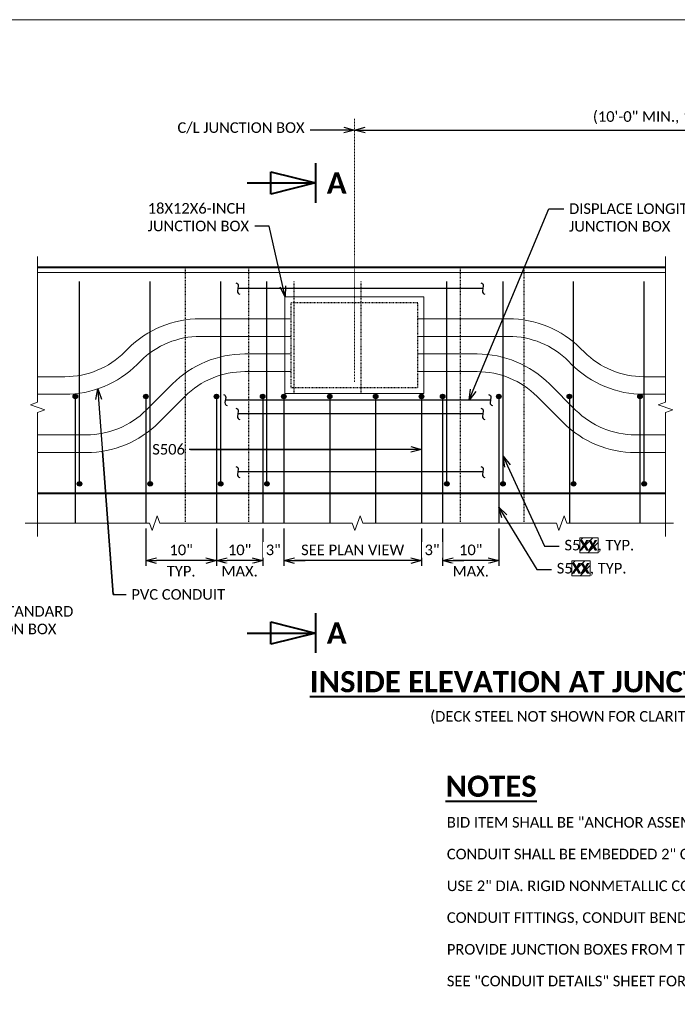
# Model space of a CAD drawing. Extents: x -1659 to -530, y -2368 to -1849.
# Tile 9 of 12: x -1261 to -1168, y -2255 to -2116. Entities that reach past the tile are written whole.
import ezdxf
from ezdxf import colors
from ezdxf.entities.mleader import LeaderData, LeaderLine
from ezdxf.enums import TextEntityAlignment as Align
from ezdxf.math import Vec2, Vec3

# ---------------------------------------------------------------- set-up
doc = ezdxf.new("R2010")
doc.units = 0
doc.header["$MEASUREMENT"] = 0
doc.linetypes.add('Wisdot2', pattern=[0.125, 0.0625, -0.0625])
doc.linetypes.add('Wisdot4', pattern=[0.28125, 0.125, -0.0625, 0.03125, -0.0625])
for name, color, linetype, lineweight in [('B_ANNO', 7, 'Continuous', 18), ('B_ANNO_BREAK', 7, 'Continuous', 18), ('B_ANNO_DIM', 7, 'Continuous', 18), ('B_ANNO_TEXT', 7, 'Continuous', 18), ('B_ANNO_TEXT_TITLE', 7, 'Continuous', 40), ('B_CNTR', 1, 'Wisdot4', 18), ('B_CONC_DECK', 1, 'Continuous', 40), ('B_CONC_PPT', 12, 'Continuous', 40), ('B_DETAIL', 7, 'Continuous', 18), ('B_DETAIL_HIDDEN', 7, 'Wisdot2', 25), ('B_REBAR', 5, 'Continuous', 25)]:
    doc.layers.add(name, color=color, linetype=linetype, lineweight=lineweight)
doc.layers.add('B_ANNO_DESIGN_NOTES', color=1, linetype='Continuous', lineweight=18, true_color=0xff0000)
doc.layers.add('B_ANNO_NOPLOT', color=47, linetype='Continuous', lineweight=18, plot=False)
doc.styles.add('Annotative', font='calibri.ttf', dxfattribs={"height": 0.0625})
doc.styles.get("Standard").update_dxf_attribs({"font": 'calibri.ttf'})
doc.styles.add('Title', font='calibrib.ttf', dxfattribs={"height": 0.125})
doc.dimstyles.new('Annotative', dxfattribs={"dimscale": 0, "dimtxt": 0.0625, "dimasz": 0.0625, "dimexe": 0.03125, "dimexo": 0.03125, "dimgap": 0.03125, "dimtad": 1, "dimdec": 3, "dimzin": 3, "dimdsep": 46, "dimlunit": 4, "dimtxsty": 'Standard', "dimblk": 'OPEN30', "dimcen": 0.03125, "dimaunit": 1, "dimadec": 0, "dimazin": 3, "dimtfac": 0.75, "dimtdec": 3, "dimtofl": 0, "dimtmove": 0, "dimatfit": 3, "dimldrblk": 'OPEN30', "dimfxl": 1, "dimtfill": 1, "dimfrac": 1, "dimtolj": 1, "dimtzin": 0, "dimarcsym": 0})

# ---------------------------------------------------------------- blocks, each defined once
blk = doc.blocks.new('rebar - inside elevation JB')
at = {"layer": 'B_REBAR'}
h = blk.add_hatch(color=256, dxfattribs=at)
edge = h.paths.add_edge_path()
edge.add_arc((0, 8.82), 0.318, 0, 360)
h = blk.add_hatch(color=256, dxfattribs=at)
edge = h.paths.add_edge_path()
edge.add_arc((0.6, -3.55), 0.318, 0, 360)
for p, q in [((0.6, -3.86), (0.6, 25.14)), ((0, 9.14), (0, -9.14))]:
    blk.add_line(p, q, dxfattribs=at)
for centre in [(0, 8.82), (0.6, -3.55)]:
    blk.add_circle(centre, 0.318, dxfattribs=at)
blk = doc.blocks.new('rebar mid broke - inside elevation JB')
at = {"layer": 'B_REBAR'}
blk.add_line((18.2, 0), (-16.52, 0), dxfattribs=at)
at = {"layer": 'B_REBAR', "flags": 128}
for points in [[(-16.79, 0.79, -0.414214), (-16.47, 0.37), (-16.57, -0.37, 0.414214), (-16.25, -0.79, 0.414214)], [(17.93, 0.79, -0.414214), (18.25, 0.37), (18.15, -0.37, 0.414214), (18.47, -0.79, 0.414214)]]:
    blk.add_lwpolyline(points, format="xyb", dxfattribs=at)
blk = doc.blocks.new('_Open30')
at = {"color": 0, "linetype": 'ByBlock', "lineweight": -2}
for p, q in [((-1, 0.268), (0, 0)), ((0, 0), (-1, -0.268)), ((0, 0), (-1, 0))]:
    blk.add_line(p, q, dxfattribs=at)
blk = doc.blocks.new('*D31')
at = {"layer": 'B_ANNO_DIM', "color": 0, "lineweight": -2, "transparency": 16777216}
for p, q in [((-1211.94, -2131.4), (-1121.3, -2131.4)), ((-1119.8, -2150.85), (-1119.8, -2130.65))]:
    blk.add_line(p, q, dxfattribs=at)
at = {"layer": 'Defpoints', "color": 0, "transparency": 16777216}
for p in [(-1213.44, -2131.4), (-1119.8, -2131.4), (-1119.8, -2151.6)]:
    blk.add_point(p, dxfattribs=at)
at = {"layer": 'B_ANNO_DIM', "color": 0, "lineweight": -2, "transparency": 16777216, "xscale": 1.5, "yscale": 1.5, "zscale": 1.5, "rotation": 180}
blk.add_blockref('_Open30', (-1213.44, -2131.4), dxfattribs=at)
at = {"layer": 'B_ANNO_DIM', "color": 0, "lineweight": -2, "transparency": 16777216, "xscale": 1.5, "yscale": 1.5, "zscale": 1.5}
blk.add_blockref('_Open30', (-1119.8, -2131.4), dxfattribs=at)
at = {"layer": 'B_ANNO_DIM', "color": 0, "transparency": 16777216, "insert": (-1166.62, -2129.64), "char_height": 1.5, "attachment_point": 5, "bg_fill": 3, "box_fill_scale": 1.25, "bg_fill_color": 256, "bg_fill_true_color": 13158600, "bg_fill_transparency": 0}
blk.add_mtext('\\A1;(10\'-0" MIN., 190\'-0" MAX.)', dxfattribs=at)
blk = doc.blocks.new('rebar1')
at = {"layer": 'B_REBAR'}
h = blk.add_hatch(color=256, dxfattribs=at)
edge = h.paths.add_edge_path()
edge.add_arc((0, 16.82), 0.318, 0, 360)
blk.add_line((0, 17.14), (0, -1.14), dxfattribs=at)
blk.add_circle((0, 16.82), 0.318, dxfattribs=at)
blk = doc.blocks.new('*U34')
at = {"layer": 'B_ANNO', "lineweight": 40}
for p, q in [((-1.5, 1.404), (-1.5, -1.404)), ((-4.665, -0.79125), (-4.665, 0.79125)), ((-4.665, 0.79125), (-1.5, 0)), ((-6.353, 0), (-1.5, 0)), ((-1.5, 0), (-4.665, -0.79125))]:
    blk.add_line(p, q, dxfattribs=at)
at = {"style": 'Title'}
blk.add_attdef('A', text='', height=1.5, dxfattribs=at).set_placement((0, 0), align=Align.MIDDLE_CENTER)
blk = doc.blocks.new('*U33')
at = {"layer": 'B_ANNO', "lineweight": 40}
for p, q in [((-1.5, 1.404), (-1.5, -1.404)), ((-4.665, -0.79125), (-4.665, 0.79125)), ((-4.665, 0.79125), (-1.5, 0)), ((-6.353, 0), (-1.5, 0)), ((-1.5, 0), (-4.665, -0.79125))]:
    blk.add_line(p, q, dxfattribs=at)
at = {"style": 'Title'}
blk.add_attdef('A', text='', height=1.5, dxfattribs=at).set_placement((0, 0), align=Align.MIDDLE_CENTER)
blk = doc.blocks.new('*D668')
at = {"layer": 'B_ANNO_DIM', "color": 0, "lineweight": -2, "transparency": 16777216}
for p, q in [((172.01, 179.87), (172.01, 174.57)), ((182.01, 179.87), (182.01, 174.57)), ((180.51, 175.32), (173.51, 175.32))]:
    blk.add_line(p, q, dxfattribs=at)
at = {"layer": 'Defpoints', "color": 0, "transparency": 16777216}
for p in [(172.01, 180.62), (182.01, 180.62), (172.01, 175.32)]:
    blk.add_point(p, dxfattribs=at)
at = {"layer": 'B_ANNO_DIM', "color": 0, "lineweight": -2, "transparency": 16777216, "xscale": 1.5, "yscale": 1.5, "zscale": 1.5, "rotation": 180}
blk.add_blockref('_Open30', (172.01, 175.32), dxfattribs=at)
at = {"layer": 'B_ANNO_DIM', "color": 0, "lineweight": -2, "transparency": 16777216, "xscale": 1.5, "yscale": 1.5, "zscale": 1.5}
blk.add_blockref('_Open30', (182.01, 175.32), dxfattribs=at)
at = {"layer": 'B_ANNO_DIM', "color": 0, "transparency": 16777216, "char_height": 1.5, "attachment_point": 5, "bg_fill": 3, "box_fill_scale": 1.25, "bg_fill_color": 256, "bg_fill_true_color": 13158600, "bg_fill_transparency": 0}
for s, insert in [('\\A1;10"', (177.01, 176.83)), ('\\A1;TYP.', (177.01, 173.81))]:
    blk.add_mtext(s, dxfattribs=dict(at, insert=insert))
blk = doc.blocks.new('*D662')
at = {"layer": 'B_ANNO_DIM', "color": 0, "lineweight": -2, "transparency": 16777216}
for p, q in [((188.56, 179.87), (188.56, 174.57)), ((191.56, 179.87), (191.56, 174.57)), ((187.06, 175.32), (185.56, 175.32)), ((193.06, 175.32), (194.56, 175.32))]:
    blk.add_line(p, q, dxfattribs=at)
at = {"layer": 'Defpoints', "color": 0, "transparency": 16777216}
for p in [(188.56, 180.62), (191.56, 180.62)]:
    blk.add_point(p, dxfattribs=at)
at = {"layer": 'B_ANNO_DIM', "color": 0, "lineweight": -2, "transparency": 16777216, "xscale": 1.5, "yscale": 1.5, "zscale": 1.5}
blk.add_blockref('_Open30', (188.56, 175.32), dxfattribs=at)
at = {"layer": 'B_ANNO_DIM', "color": 0, "lineweight": -2, "transparency": 16777216, "xscale": 1.5, "yscale": 1.5, "zscale": 1.5, "rotation": 180}
blk.add_blockref('_Open30', (191.56, 175.32), dxfattribs=at)
at = {"layer": 'B_ANNO_DIM', "color": 0, "transparency": 16777216, "insert": (190.06, 176.83), "char_height": 1.5, "attachment_point": 5, "bg_fill": 3, "box_fill_scale": 1.25, "bg_fill_color": 256, "bg_fill_true_color": 13158600, "bg_fill_transparency": 0}
blk.add_mtext('\\A1;3"', dxfattribs=at)
at = {"layer": 'Defpoints', "color": 0, "transparency": 16777216}
blk.add_point((191.56, 175.32), dxfattribs=at)
blk = doc.blocks.new('*D660')
at = {"layer": 'B_ANNO_DIM', "color": 0, "lineweight": -2, "transparency": 16777216}
for p, q in [((211.06, 179.87), (211.06, 174.57)), ((214.06, 179.87), (214.06, 174.57)), ((209.56, 175.32), (208.06, 175.32)), ((215.56, 175.32), (217.06, 175.32))]:
    blk.add_line(p, q, dxfattribs=at)
at = {"layer": 'Defpoints', "color": 0, "transparency": 16777216}
for p in [(211.06, 180.62), (214.06, 180.62)]:
    blk.add_point(p, dxfattribs=at)
at = {"layer": 'B_ANNO_DIM', "color": 0, "lineweight": -2, "transparency": 16777216, "xscale": 1.5, "yscale": 1.5, "zscale": 1.5}
blk.add_blockref('_Open30', (211.06, 175.32), dxfattribs=at)
at = {"layer": 'B_ANNO_DIM', "color": 0, "lineweight": -2, "transparency": 16777216, "xscale": 1.5, "yscale": 1.5, "zscale": 1.5, "rotation": 180}
blk.add_blockref('_Open30', (214.06, 175.32), dxfattribs=at)
at = {"layer": 'B_ANNO_DIM', "color": 0, "transparency": 16777216, "insert": (212.56, 176.83), "char_height": 1.5, "attachment_point": 5, "bg_fill": 3, "box_fill_scale": 1.25, "bg_fill_color": 256, "bg_fill_true_color": 13158600, "bg_fill_transparency": 0}
blk.add_mtext('\\A1;3"', dxfattribs=at)
at = {"layer": 'Defpoints', "color": 0, "transparency": 16777216}
blk.add_point((214.06, 175.32), dxfattribs=at)
blk = doc.blocks.new('*D695')
at = {"layer": 'B_ANNO_DIM', "color": 0, "lineweight": -2, "transparency": 16777216}
blk.add_line((187.06, 175.32), (183.51, 175.32), dxfattribs=at)
at = {"layer": 'B_ANNO_DIM', "color": 0, "lineweight": -2, "transparency": 16777216, "xscale": 1.5, "yscale": 1.5, "zscale": 1.5, "rotation": 180}
blk.add_blockref('_Open30', (182.01, 175.32), dxfattribs=at)
at = {"layer": 'B_ANNO_DIM', "color": 0, "lineweight": -2, "transparency": 16777216, "xscale": 1.5, "yscale": 1.5, "zscale": 1.5}
blk.add_blockref('_Open30', (188.56, 175.32), dxfattribs=at)
at = {"layer": 'B_ANNO_DIM', "color": 0, "transparency": 16777216, "char_height": 1.5, "attachment_point": 5, "bg_fill": 3, "box_fill_scale": 1.25, "bg_fill_color": 256, "bg_fill_true_color": 13158600, "bg_fill_transparency": 0}
for s, insert in [('\\A1;10"', (185.29, 176.83)), ('\\A1;MAX.', (185.29, 173.81))]:
    blk.add_mtext(s, dxfattribs=dict(at, insert=insert))
at = {"layer": 'Defpoints', "color": 0, "transparency": 16777216}
for p in [(182.01, 175.32), (182.01, 175.32), (188.56, 175.32)]:
    blk.add_point(p, dxfattribs=at)
blk = doc.blocks.new('*D686')
at = {"layer": 'B_ANNO_DIM', "color": 0, "lineweight": -2, "transparency": 16777216}
for p, q in [((222.01, 179.87), (222.01, 174.57)), ((220.51, 175.32), (215.56, 175.32))]:
    blk.add_line(p, q, dxfattribs=at)
at = {"layer": 'Defpoints', "color": 0, "transparency": 16777216}
for p in [(222.01, 180.62), (214.06, 175.32), (214.06, 175.32)]:
    blk.add_point(p, dxfattribs=at)
at = {"layer": 'B_ANNO_DIM', "color": 0, "lineweight": -2, "transparency": 16777216, "xscale": 1.5, "yscale": 1.5, "zscale": 1.5, "rotation": 180}
blk.add_blockref('_Open30', (214.06, 175.32), dxfattribs=at)
at = {"layer": 'B_ANNO_DIM', "color": 0, "lineweight": -2, "transparency": 16777216, "xscale": 1.5, "yscale": 1.5, "zscale": 1.5}
blk.add_blockref('_Open30', (222.01, 175.32), dxfattribs=at)
at = {"layer": 'B_ANNO_DIM', "color": 0, "transparency": 16777216, "char_height": 1.5, "attachment_point": 5, "bg_fill": 3, "box_fill_scale": 1.25, "bg_fill_color": 256, "bg_fill_true_color": 13158600, "bg_fill_transparency": 0}
for s, insert in [('\\A1;10"', (218.04, 176.83)), ('\\A1;MAX.', (218.04, 173.81))]:
    blk.add_mtext(s, dxfattribs=dict(at, insert=insert))
blk = doc.blocks.new('*D689')
at = {"layer": 'B_ANNO_DIM', "color": 0, "lineweight": -2, "transparency": 16777216}
blk.add_line((209.56, 175.32), (193.06, 175.32), dxfattribs=at)
at = {"layer": 'Defpoints', "color": 0, "transparency": 16777216}
for p in [(191.56, 175.32), (191.56, 175.32), (211.06, 175.32)]:
    blk.add_point(p, dxfattribs=at)
at = {"layer": 'B_ANNO_DIM', "color": 0, "lineweight": -2, "transparency": 16777216, "xscale": 1.5, "yscale": 1.5, "zscale": 1.5, "rotation": 180}
blk.add_blockref('_Open30', (191.56, 175.32), dxfattribs=at)
at = {"layer": 'B_ANNO_DIM', "color": 0, "lineweight": -2, "transparency": 16777216, "xscale": 1.5, "yscale": 1.5, "zscale": 1.5}
blk.add_blockref('_Open30', (211.06, 175.32), dxfattribs=at)
at = {"layer": 'B_ANNO_DIM', "color": 0, "transparency": 16777216, "insert": (201.31, 176.83), "char_height": 1.5, "attachment_point": 5, "bg_fill": 3, "box_fill_scale": 1.25, "bg_fill_color": 256, "bg_fill_true_color": 13158600, "bg_fill_transparency": 0}
blk.add_mtext('\\A1;SEE PLAN VIEW', dxfattribs=at)
blk = doc.blocks.new('*U233')
at = {"layer": 'B_ANNO_NOPLOT', "flags": 128}
blk.add_lwpolyline([(0, 0), (0, 252), (323.9277, 252), (323.9277, 238.8552), (378, 238.8552), (378, 40.4996), (316.5708, 40.4996), (316.5708, 0)], close=True, dxfattribs=at)
blk = doc.blocks.new('*U231')
at = {"layer": 'B_ANNO_NOPLOT', "flags": 128}
blk.add_lwpolyline([(0, 0), (0, 252), (323.9277, 252), (323.9277, 238.8552), (378, 238.8552), (378, 40.4996), (316.5708, 40.4996), (316.5708, 0)], close=True, dxfattribs=at)
blk = doc.blocks.new('INS_PPTAELEC_BASE')
at = {"layer": 'B_ANNO_BREAK', "flags": 128}
for points in [[(156.6758, 178.7454), (156.6758, 196.2958), (157.7068, 196.671), (155.6449, 197.4215), (156.6758, 197.7967), (156.6758, 218.4526)], [(245.6302, 178.7454), (245.6302, 196.2958), (246.6611, 196.671), (244.5992, 197.4215), (245.6302, 197.7967), (245.6302, 218.4526)], [(154.8854, 180.6199), (172.5052, 180.6199), (172.8805, 179.5889), (173.6309, 181.6508), (174.0062, 180.6199), (201.2383, 180.6199), (201.6136, 179.5889), (202.364, 181.6508), (202.7393, 180.6199), (230.1692, 180.6199), (230.5445, 179.5889), (231.295, 181.6508), (231.6702, 180.6199), (246.772, 180.6199)]]:
    blk.add_lwpolyline(points, dxfattribs=at)
at = {"layer": 'B_ANNO_NOPLOT', "flags": 128}
blk.add_lwpolyline([(0, 0), (0, 252), (323.9277, 252), (323.9277, 238.8552), (378, 238.8552), (378, 40.4996), (316.5708, 40.4996), (316.5708, 0)], close=True, dxfattribs=at)
at = {"layer": 'B_CNTR'}
blk.add_line((201.5615, 237.9394), (201.5615, 200.6604), dxfattribs=at)
at = {"layer": 'B_CONC_DECK'}
blk.add_line((156.6758, 184.8919), (245.6302, 184.8919), dxfattribs=at)
at = {"layer": 'B_CONC_PPT'}
blk.add_line((156.6758, 216.8959), (245.6302, 216.8959), dxfattribs=at)
at = {"layer": 'B_DETAIL'}
blk.add_line((156.6758, 216.1399), (245.6302, 216.1399), dxfattribs=at)
at = {"color": 7, "linetype": 'Continuous', "lineweight": 18}
for p in [(162.0138, 189.7561), (172.0138, 189.7561), (182.0138, 189.7561), (222.0138, 189.7561), (232.0138, 189.7561), (242.0138, 189.7561)]:
    blk.add_blockref('rebar - inside elevation JB', p, dxfattribs=at)
for p in [(201.5615, 213.8959), (201.5615, 196.1218), (201.5615, 187.8919)]:
    blk.add_blockref('rebar mid broke - inside elevation JB', p)
at = {"layer": 'B_ANNO_TEXT', "insert": (206.3402, 153.9879), "char_height": 1.5, "width": 49.968363, "attachment_point": 1, "style": 'Annotative'}
blk.add_mtext('\\pxqc;(DECK STEEL NOT SHOWN FOR CLARITY)', dxfattribs=at)
at = {"layer": 'B_ANNO_TEXT', "insert": (214.6563, 138.9679), "char_height": 1.5, "width": 93.293373, "attachment_point": 1, "line_spacing_factor": 0.9, "style": 'Annotative'}
blk.add_mtext('BID ITEM SHALL BE "ANCHOR ASSEMBLIES POLES ON STRUCTURES", EACH\\P\\PCONDUIT SHALL BE EMBEDDED 2" CLEAR.\\P\\PUSE 2" DIA. RIGID NONMETALLIC CONDUIT (PVC) UNLESS NOTED OTHERWISE.\\P\\PCONDUIT FITTINGS, CONDUIT BENDS, AND ADAPTER FITTINGS INCIDENTAL TO CONDUIT WORK.\\P\\PPROVIDE JUNCTION BOXES FROM THE APPROVED PRODUCTS LIST.\\P\\PSEE "CONDUIT DETAILS" SHEET FOR ADDITIONAL INFORMATION.\\P{\\A1;\\H1x;\\W0.90224;\\P }', dxfattribs=at)
at = {"layer": 'B_ANNO_TEXT_TITLE', "char_height": 3, "attachment_point": 1, "style": 'Title'}
for s, insert, width in [('\\A1;\\pxqc;{\\LINSIDE ELEVATION AT JUNCTION BOX}', (193.9068, 159.6522), 74.558576), ('{\\LNOTES}', (214.472, 144.8363), 20.809062)]:
    blk.add_mtext(s, dxfattribs=dict(at, insert=insert, width=width))
at = {"layer": 'B_ANNO_DIM'}
ml = blk.add_multileader_mtext('Standard', dxfattribs=at)
ml.set_content('C/L JUNCTION BOX', color=256)
ml.set_leader_properties()
ml.set_arrow_properties(name='OPEN30')
ml.build(insert=Vec2(0, 0))
ml.multileader.update_dxf_attribs({"text_right_attachment_type": 3, "dogleg_length": 0.0625, "arrow_head_size": 1.5, "scale": 24})
ctx = ml.context
ctx.base_point, ctx.scale, ctx.char_height, ctx.arrow_head_size, ctx.landing_gap_size, ctx.plane_origin = Vec3(175.7349, 236.5413), 24, 1.5, 1.5, 0.75, Vec3(201.5615, 236.3451)
ctx.right_attachment = 3
notes = []
notes.append((ctx, [(0, (1, 1, 0), (196.7695, 236.3451), (-1, 0), 1.5, [(0, [(201.5615, 236.3451), (197.4704, 236.3451), (197.0031, 236.3451)], 0, [])])]))
ctx.mtext.insert, ctx.mtext.flow_direction = Vec3(176.4849, 237.4534), 5
for ctx, leaders in notes:
    for number, flags, end, landing, length, lines in leaders:
        leader = LeaderData()
        leader.index, (leader.has_last_leader_line, leader.has_dogleg_vector, leader.attachment_direction) = number, flags
        leader.last_leader_point, leader.dogleg_vector, leader.dogleg_length = Vec3(end), Vec3(landing), length
        for number, points, colour, breaks in lines:
            line = LeaderLine()
            line.index, line.vertices, line.color, line.breaks = number, Vec3.list(points), colors.encode_raw_color(colour), breaks
            leader.lines.append(line)
        ctx.leaders.append(leader)
dim = blk.add_linear_dim(base=(295.2015, 236.3451), p1=(201.5615, 236.3451), p2=(295.2015, 216.1459), text='(10\'-0" MIN., 190\'-0" MAX.)', dimstyle='Annotative', dxfattribs=at)
dim.commit()
dim.dimension.update_dxf_attribs({"geometry": '*D31', "text_midpoint": (248.3815, 236.3451), "dimtype": 128, "insert": (1414.9978, 2367.7496)})
blk = doc.blocks.new('*U659')
at = {"layer": 'B_ANNO_DESIGN_NOTES'}
h = blk.add_hatch(dxfattribs=at)
h.set_pattern_fill('ANSI31', color=256, scale=8)
h.set_pattern_definition([(45, (227.9897, 301.7239), (-0.707107, 0.707107), [])])
h.paths.add_polyline_path([(233.47453, 178.53019), (236.08251, 178.53019), (236.08251, 176.43298), (233.47453, 176.43298)])
h = blk.add_hatch(dxfattribs=at)
h.set_pattern_fill('ANSI31', color=256, scale=8)
h.set_pattern_definition([(45, (226.8849, 298.471), (-0.707107, 0.707107), [])])
h.paths.add_polyline_path([(232.3698, 175.27727), (234.97778, 175.27727), (234.97778, 173.18006), (232.3698, 173.18006)])
for points in [[(233.47453, 178.53019), (236.08251, 178.53019), (236.08251, 176.43298), (233.47453, 176.43298)], [(232.3698, 175.27727), (234.97778, 175.27727), (234.97778, 173.18006), (232.3698, 173.18006)]]:
    blk.add_lwpolyline(points, close=True, dxfattribs=at)
at = {"layer": 'B_ANNO_NOPLOT', "flags": 128}
blk.add_lwpolyline([(0, 0), (0, 252), (323.92766, 252), (323.92766, 238.85516), (378, 238.85516), (378, 40.49961), (316.57075, 40.49961), (316.57075, 0)], close=True, dxfattribs=at)
at = {"layer": 'B_DETAIL', "flags": 128}
blk.add_lwpolyline([(211.40147, 212.69889), (191.72147, 212.69889), (191.72147, 199.01889), (211.40147, 199.01889), (211.40147, 212.69889)], dxfattribs=at)
for points in [[(156.67584, 201.39192), (160.53277, 201.39192, 0.198912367), (169.01805, 204.90664), (169.47433, 205.36292, -0.198912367), (179.7274, 209.60988), (192.56147, 209.60988)], [(245.63016, 201.39192), (242.59016, 201.39192, -0.198912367), (234.10488, 204.90664), (233.64861, 205.36292, 0.198912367), (223.39554, 209.60988), (210.56147, 209.60988)], [(156.67584, 198.89189), (160.53277, 198.89189, 0.198912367), (170.78584, 203.13885), (171.24212, 203.59513, -0.198912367), (179.7274, 207.10984), (192.56147, 207.10984)], [(245.63016, 198.89189), (242.59016, 198.89189, -0.198912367), (232.33709, 203.13885), (231.88082, 203.59513, 0.198912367), (223.39554, 207.10984), (210.56147, 207.10984)], [(156.67584, 193.14191), (163.57717, 193.14191, 0.198912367), (172.06245, 196.65662), (175.76877, 200.36294, -0.198912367), (186.02184, 204.60991), (192.56147, 204.60991)], [(245.63016, 193.14191), (241.38843, 193.14191, -0.198912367), (232.90315, 196.65662), (229.19683, 200.36294, 0.198912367), (218.94376, 204.60991), (210.56147, 204.60991)], [(156.67584, 190.64187), (163.57717, 190.64187, 0.198912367), (173.83024, 194.88883), (177.53656, 198.59515, -0.198912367), (186.02184, 202.10987), (192.56147, 202.10987)], [(245.63016, 190.64187), (241.38843, 190.64187, -0.198912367), (231.13536, 194.88883), (227.42904, 198.59515, 0.198912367), (218.94376, 202.10987), (210.56147, 202.10987)]]:
    blk.add_lwpolyline(points, format="xyb", dxfattribs=at)
at = {"layer": 'B_DETAIL_HIDDEN'}
for p, q in [((177.56147, 216.89589), (177.56147, 180.61989)), ((186.56147, 216.89589), (186.56147, 180.61989)), ((216.56147, 216.89589), (216.56147, 180.61989)), ((225.56147, 216.89589), (225.56147, 180.61989))]:
    blk.add_line(p, q, dxfattribs=at)
at = {"layer": 'B_DETAIL_HIDDEN', "flags": 128}
blk.add_lwpolyline([(210.56147, 211.85889), (192.56147, 211.85889), (192.56147, 199.85889), (210.56147, 199.85889), (210.56147, 211.85889)], dxfattribs=at)
at = {"layer": 'B_REBAR'}
blk.add_line((220.84572, 198.07992), (183.2702, 198.07992), dxfattribs=at)
at = {"layer": 'B_REBAR', "flags": 128}
for points in [[(183.00035, 198.87383, -0.414213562), (183.32104, 198.45145), (183.21936, 197.70838, 0.414213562), (183.54005, 197.286, 0.414213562)], [(220.57587, 198.87383, -0.414213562), (220.89657, 198.45145), (220.79488, 197.70838, 0.414213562), (221.11557, 197.286, 0.414213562)]]:
    blk.add_lwpolyline(points, format="xyb", dxfattribs=at)
at = {"color": 7, "linetype": 'Continuous', "lineweight": 18}
for p in [(188.56131, 189.75611), (214.06131, 189.75611)]:
    blk.add_blockref('rebar - inside elevation JB', p, dxfattribs=at)
at = {"color": 2, "linetype": 'Continuous', "lineweight": 18}
for p in [(191.56147, 181.75589), (198.06147, 181.75589), (204.56147, 181.75589), (211.06147, 181.75589)]:
    blk.add_blockref('rebar1', p, dxfattribs=at)
at = {"layer": 'B_ANNO', "xscale": 2, "yscale": 2, "zscale": 2}
for name, p in [('*U33', (199.04962, 228.85283)), ('*U34', (199.04962, 165.05163))]:
    blk.add_blockref(name, p, dxfattribs=at).add_auto_attribs({'A': 'A'})
at = {"layer": 'B_ANNO_DIM', "style": 'Annotative'}
for tag, p in [('BAR13', (349.32586, 216.852)), ('BAR11', (233.43496, 176.74271)), ('BAR12', (232.32945, 173.46787)), ('BAR9', (70.59703, 137.17474)), ('BAR10', (70.56083, 133.15842)), ('BAR14', (71.28031, 80.24181))]:
    blk.add_attdef(tag, p, '', height=1.5, dxfattribs=at)
at = {"layer": 'B_ANNO_TEXT', "style": 'Annotative'}
for tag, p in [('#BR1', (229.62571, 26.61883)), ('#BR2', (229.62571, 23.77403)), ('#BR3', (229.62571, 20.92923)), ('#BR4', (229.62571, 15.23963)), ('#BR5', (229.62571, 12.39483))]:
    blk.add_attdef(tag, text='', height=1.5, dxfattribs=at).set_placement(p, align=Align.CENTER)
at = {"layer": 'B_ANNO_DIM'}
ml = blk.add_multileader_mtext('Standard', dxfattribs=at)
ml.set_content('18X12X6-INCH\\PJUNCTION BOX', color=256)
ml.set_leader_properties()
ml.set_arrow_properties(name='OPEN30')
ml.build(insert=Vec2(0, 0))
ml.multileader.update_dxf_attribs({"text_right_attachment_type": 3, "dogleg_length": 0.0625, "arrow_head_size": 1.5, "scale": 24})
ctx = ml.context
ctx.base_point, ctx.scale, ctx.char_height, ctx.arrow_head_size, ctx.landing_gap_size, ctx.plane_origin = Vec3(171.52474, 225.24502), 24, 1.5, 1.5, 0.75, Vec3(191.74915, 212.69889)
ctx.right_attachment = 3
notes = []
notes.append((ctx, [(0, (1, 1, 0), (188.96282, 222.71502), (-1, 0), 1.5, [(0, [(191.74915, 212.69889), (189.50259, 222.71502), (189.33214, 222.71502)], 0, [])])]))
ctx.mtext.insert, ctx.mtext.flow_direction = Vec3(172.27474, 226.00598), 5
ml = blk.add_multileader_mtext('Standard', dxfattribs=at)
ml.set_content('DISPLACE LONGIT. BAR AT\\PJUNCTION BOX', color=256)
ml.set_leader_properties()
ml.set_arrow_properties(name='OPEN30')
ml.build(insert=Vec2(0, 0))
ml.multileader.update_dxf_attribs({"text_right_attachment_type": 3, "dogleg_length": 0.0625, "arrow_head_size": 1.5, "scale": 24})
ctx = ml.context
ctx.base_point, ctx.scale, ctx.char_height, ctx.arrow_head_size, ctx.landing_gap_size, ctx.plane_origin = Vec3(231.22448, 225.20377), 24, 1.5, 1.5, 0.75, Vec3(217.81867, 198.07992)
ctx.right_attachment = 3
notes.append((ctx, [(0, (1, 1, 0), (229.72448, 225.20377), (1, 0), 1.5, [(0, [(217.81867, 198.07992), (229.09954, 225.20377), (229.40596, 225.20377)], 0, [])])]))
ctx.mtext.insert, ctx.mtext.flow_direction = Vec3(231.97448, 225.96473), 5
ml = blk.add_multileader_mtext('Standard', dxfattribs=at)
ml.set_content('PVC CONDUIT', color=256)
ml.set_leader_properties()
ml.set_arrow_properties(name='OPEN30')
ml.build(insert=Vec2(0, 0))
ml.multileader.update_dxf_attribs({"text_right_attachment_type": 3, "dogleg_length": 0.0625, "arrow_head_size": 1.5, "scale": 24})
ctx = ml.context
ctx.base_point, ctx.scale, ctx.char_height, ctx.arrow_head_size, ctx.landing_gap_size, ctx.plane_origin = Vec3(169.2096, 170.51119), 24, 1.5, 1.5, 0.75, Vec3(165.19137, 199.66063)
ctx.right_attachment = 3
notes.append((ctx, [(0, (1, 1, 0), (167.7096, 170.51119), (1, 0), 1.5, [(2, [(165.19137, 199.66063), (167.36292, 170.51119), (167.56602, 170.51119), (167.36292, 170.51119), (165.84989, 190.82109), (167.36292, 170.51119)], 0, [])])]))
ctx.mtext.insert, ctx.mtext.flow_direction = Vec3(169.9596, 171.27216), 5
ml = blk.add_multileader_mtext('Standard', dxfattribs=at)
ml.set_content('S506', color=256)
ml.set_leader_properties()
ml.set_arrow_properties(name='OPEN30')
ml.build(insert=Vec2(0, 0))
ml.multileader.update_dxf_attribs({"text_right_attachment_type": 3, "dogleg_length": 0.0625, "arrow_head_size": 1.5, "scale": 24})
ctx = ml.context
ctx.base_point, ctx.scale, ctx.char_height, ctx.arrow_head_size, ctx.landing_gap_size, ctx.plane_origin = Vec3(172.16175, 191.08537), 24, 1.5, 1.5, 0.75, Vec3(211.06147, 191.07037)
ctx.right_attachment = 3
notes.append((ctx, [(0, (1, 1, 0), (179.66521, 191.07037), (-1, 0), 1.5, [(3, [(211.06147, 191.07037), (178.97312, 191.07037), (178.35596, 191.07037), (204.56147, 191.07037), (198.06147, 191.07037), (191.56147, 191.07037)], 0, [])])]))
ctx.mtext.insert, ctx.mtext.flow_direction = Vec3(172.91175, 191.84633), 5
ml = blk.add_multileader_mtext('Standard', dxfattribs=at)
ml.set_content('S5XX, TYP.', color=256)
ml.set_leader_properties()
ml.set_arrow_properties(name='OPEN30')
ml.build(insert=Vec2(0, 0))
ml.multileader.update_dxf_attribs({"text_right_attachment_type": 3, "dogleg_length": 0.0625, "arrow_head_size": 1.5, "scale": 24})
ctx = ml.context
ctx.base_point, ctx.scale, ctx.char_height, ctx.arrow_head_size, ctx.landing_gap_size, ctx.plane_origin = Vec3(230.57452, 177.34571), 24, 1.5, 1.5, 0.75, Vec3(222.61559, 190.10949)
ctx.right_attachment = 3
notes.append((ctx, [(0, (1, 1, 0), (229.07452, 177.34571), (1, 0), 1.5, [(0, [(222.61559, 190.10949), (228.50722, 177.34571), (228.87727, 177.34571)], 0, [])])]))
ctx.mtext.insert, ctx.mtext.flow_direction = Vec3(231.32452, 178.26302), 5
ml = blk.add_multileader_mtext('Standard', dxfattribs=at)
ml.set_content('S5XX, TYP.', color=256)
ml.set_leader_properties()
ml.set_arrow_properties(name='OPEN30')
ml.build(insert=Vec2(0, 0))
ml.multileader.update_dxf_attribs({"text_right_attachment_type": 3, "dogleg_length": 0.0625, "arrow_head_size": 1.5, "scale": 24})
ctx = ml.context
ctx.base_point, ctx.scale, ctx.char_height, ctx.arrow_head_size, ctx.landing_gap_size, ctx.plane_origin = Vec3(229.47884, 174.07154), 24, 1.5, 1.5, 0.75, Vec3(221.51992, 186.83532)
ctx.right_attachment = 3
notes.append((ctx, [(0, (1, 1, 0), (227.97884, 174.07154), (1, 0), 1.5, [(0, [(222.01391, 182.88745), (227.41155, 174.07154), (227.7816, 174.07154)], 0, [])])]))
ctx.mtext.insert, ctx.mtext.flow_direction = Vec3(230.22884, 174.98884), 5
ml = blk.add_multileader_mtext('Standard', dxfattribs=at)
ml.set_content('C/L LIGHT STANDARD\\PC/L JUNCTION BOX', color=256)
ml.set_leader_properties()
ml.set_arrow_properties(name='OPEN30')
ml.build(insert=Vec2(0, 0))
ml.multileader.update_dxf_attribs({"text_right_attachment_type": 3, "dogleg_length": 0.0625, "arrow_head_size": 1.5, "scale": 24})
ctx = ml.context
ctx.base_point, ctx.scale, ctx.char_height, ctx.arrow_head_size, ctx.landing_gap_size, ctx.plane_origin = Vec3(140.57437, 167.9672), 24, 1.5, 1.5, 0.75, Vec3(123.47298, 153.7817)
ctx.right_attachment = 3
notes.append((ctx, [(0, (1, 1, 0), (138.32437, 167.9672), (1, 0), 2.25, [(0, [(130.918, 181.04848), (138.32437, 167.9672), (138.32437, 167.9672)], 0, [])])]))
ctx.mtext.insert, ctx.mtext.flow_direction = Vec3(141.32437, 168.87932), 5
for ctx, leaders in notes:
    for number, flags, end, landing, length, lines in leaders:
        leader = LeaderData()
        leader.index, (leader.has_last_leader_line, leader.has_dogleg_vector, leader.attachment_direction) = number, flags
        leader.last_leader_point, leader.dogleg_vector, leader.dogleg_length = Vec3(end), Vec3(landing), length
        for number, points, colour, breaks in lines:
            line = LeaderLine()
            line.index, line.vertices, line.color, line.breaks = number, Vec3.list(points), colors.encode_raw_color(colour), breaks
            leader.lines.append(line)
        ctx.leaders.append(leader)
dim = blk.add_linear_dim(base=(172.01391, 175.31566), p1=(182.01391, 180.61989), p2=(172.01391, 180.61989), text='<>\\XTYP.', dimstyle='Annotative', dxfattribs=at)
dim.commit()
dim.dimension.update_dxf_attribs({"geometry": '*D668', "text_midpoint": (177.01391, 175.31566)})
for base, p1, p2, picture, middle in [((191.56147, 175.31566), (188.56147, 180.61989), (191.56147, 180.61989), '*D662', (190.06147, 175.31566)), ((214.06147, 175.31566), (211.06147, 180.61989), (214.06147, 180.61989), '*D660', (212.56147, 175.31566))]:
    dim = blk.add_linear_dim(base=base, p1=p1, p2=p2, dimstyle='Annotative', dxfattribs=at)
    dim.commit()
    dim.dimension.update_dxf_attribs({"geometry": picture, "text_midpoint": middle, "dimtype": 160})
for base, p1, p2, text, picture, middle in [((191.56147, 175.31566), (211.06147, 175.31566), (191.56147, 175.31566), 'SEE PLAN VIEW', '*D689', (201.31147, 176.83412)), ((214.06147, 175.31566), (222.01391, 180.61989), (214.06147, 175.31566), '10"\\XMAX.', '*D686', (218.03769, 175.31566)), ((182.01391, 175.31566), (188.56147, 175.31566), (182.01391, 175.31566), '10"\\XMAX.', '*D695', (185.28769, 175.31566))]:
    dim = blk.add_linear_dim(base=base, p1=p1, p2=p2, text=text, dimstyle='Annotative', dxfattribs=at)
    dim.commit()
    dim.dimension.update_dxf_attribs({"geometry": picture, "text_midpoint": middle})
blk = doc.blocks.new('*U248')
at = {"layer": 'B_ANNO_NOPLOT', "flags": 128}
blk.add_lwpolyline([(0, 0), (0, 252), (323.9277, 252), (323.9277, 238.8552), (378, 238.8552), (378, 40.4996), (316.5708, 40.4996), (316.5708, 0)], close=True, dxfattribs=at)
at = {"layer": 'B_DETAIL', "flags": 128}
blk.add_lwpolyline([(211.4015, 212.6989), (191.7215, 212.6989), (191.7215, 199.0189), (211.4015, 199.0189), (211.4015, 212.6989)], dxfattribs=at)
for points in [[(156.6758, 201.3919), (160.5328, 201.3919, 0.19891237), (169.0181, 204.9066), (169.4743, 205.3629, -0.19891237), (179.7274, 209.6099), (192.5615, 209.6099)], [(245.6302, 201.3919), (242.5902, 201.3919, -0.19891237), (234.1049, 204.9066), (233.6486, 205.3629, 0.19891237), (223.3955, 209.6099), (210.5615, 209.6099)], [(156.6758, 198.8919), (160.5328, 198.8919, 0.19891237), (170.7858, 203.1389), (171.2421, 203.5951, -0.19891237), (179.7274, 207.1098), (192.5615, 207.1098)], [(245.6302, 198.8919), (242.5902, 198.8919, -0.19891237), (232.3371, 203.1389), (231.8808, 203.5951, 0.19891237), (223.3955, 207.1098), (210.5615, 207.1098)], [(156.6758, 193.1419), (163.5772, 193.1419, 0.19891237), (172.0625, 196.6566), (175.7688, 200.3629, -0.19891237), (186.0218, 204.6099), (192.5615, 204.6099)], [(245.6302, 193.1419), (241.3884, 193.1419, -0.19891237), (232.9031, 196.6566), (229.1968, 200.3629, 0.19891237), (218.9438, 204.6099), (210.5615, 204.6099)], [(156.6758, 190.6419), (163.5772, 190.6419, 0.19891237), (173.8302, 194.8888), (177.5366, 198.5952, -0.19891237), (186.0218, 202.1099), (192.5615, 202.1099)], [(245.6302, 190.6419), (241.3884, 190.6419, -0.19891237), (231.1354, 194.8888), (227.429, 198.5952, 0.19891237), (218.9438, 202.1099), (210.5615, 202.1099)]]:
    blk.add_lwpolyline(points, format="xyb", dxfattribs=at)
at = {"layer": 'B_DETAIL_HIDDEN'}
for p, q in [((193.0139, 199.0189), (193.0139, 214.8959)), ((202.5139, 199.0189), (202.5139, 214.8959))]:
    blk.add_line(p, q, dxfattribs=at)
at = {"layer": 'B_DETAIL_HIDDEN', "flags": 128}
blk.add_lwpolyline([(210.5615, 211.8589), (192.5615, 211.8589), (192.5615, 199.8589), (210.5615, 199.8589), (210.5615, 211.8589)], dxfattribs=at)
at = {"layer": 'B_REBAR'}
blk.add_line((220.8457, 198.0799), (183.2702, 198.0799), dxfattribs=at)
at = {"layer": 'B_REBAR', "flags": 128}
for points in [[(183.0003, 198.8738, -0.41421356), (183.321, 198.4515), (183.2194, 197.7084, 0.41421356), (183.5401, 197.286, 0.41421356)], [(220.5759, 198.8738, -0.41421356), (220.8966, 198.4515), (220.7949, 197.7084, 0.41421356), (221.1156, 197.286, 0.41421356)]]:
    blk.add_lwpolyline(points, format="xyb", dxfattribs=at)
at = {"layer": 'B_ANNO_DIM'}
ml = blk.add_multileader_mtext('Standard', dxfattribs=at)
ml.set_content('18X12X6-INCH\\PJUNCTION BOX', color=256)
ml.set_leader_properties()
ml.set_arrow_properties(name='OPEN30')
ml.build(insert=Vec2(0, 0))
ml.multileader.update_dxf_attribs({"text_right_attachment_type": 3, "dogleg_length": 0.0625, "arrow_head_size": 1.5, "scale": 24})
ctx = ml.context
ctx.base_point, ctx.scale, ctx.char_height, ctx.arrow_head_size, ctx.landing_gap_size, ctx.plane_origin = Vec3(171.5247, 225.245), 24, 1.5, 1.5, 0.75, Vec3(191.7491, 212.6989)
ctx.right_attachment = 3
notes = []
notes.append((ctx, [(0, (1, 1, 0), (188.9628, 222.715), (-1, 0), 1.5, [(0, [(191.7491, 212.6989), (189.5026, 222.715), (189.3321, 222.715)], 0, [])])]))
ctx.mtext.insert, ctx.mtext.flow_direction = Vec3(172.2747, 226.006), 5
ml = blk.add_multileader_mtext('Standard', dxfattribs=at)
ml.set_content('DISPLACE LONGIT. BAR AT\\PJUNCTION BOX', color=256)
ml.set_leader_properties()
ml.set_arrow_properties(name='OPEN30')
ml.build(insert=Vec2(0, 0))
ml.multileader.update_dxf_attribs({"text_right_attachment_type": 3, "dogleg_length": 0.0625, "arrow_head_size": 1.5, "scale": 24})
ctx = ml.context
ctx.base_point, ctx.scale, ctx.char_height, ctx.arrow_head_size, ctx.landing_gap_size, ctx.plane_origin = Vec3(231.2245, 225.2038), 24, 1.5, 1.5, 0.75, Vec3(217.8187, 198.0799)
ctx.right_attachment = 3
notes.append((ctx, [(0, (1, 1, 0), (229.7245, 225.2038), (1, 0), 1.5, [(0, [(217.8187, 198.0799), (229.0995, 225.2038), (229.406, 225.2038)], 0, [])])]))
ctx.mtext.insert, ctx.mtext.flow_direction = Vec3(231.9745, 225.9647), 5
ml = blk.add_multileader_mtext('Standard', dxfattribs=at)
ml.set_content('PVC CONDUIT', color=256)
ml.set_leader_properties()
ml.set_arrow_properties(name='OPEN30')
ml.build(insert=Vec2(0, 0))
ml.multileader.update_dxf_attribs({"text_right_attachment_type": 3, "dogleg_length": 0.0625, "arrow_head_size": 1.5, "scale": 24})
ctx = ml.context
ctx.base_point, ctx.scale, ctx.char_height, ctx.arrow_head_size, ctx.landing_gap_size, ctx.plane_origin = Vec3(169.2096, 170.5112), 24, 1.5, 1.5, 0.75, Vec3(165.1914, 199.6606)
ctx.right_attachment = 3
notes.append((ctx, [(0, (1, 1, 0), (167.7096, 170.5112), (1, 0), 1.5, [(2, [(165.1914, 199.6606), (167.3629, 170.5112), (167.566, 170.5112), (167.3629, 170.5112), (165.8499, 190.8211), (167.3629, 170.5112)], 0, [])])]))
ctx.mtext.insert, ctx.mtext.flow_direction = Vec3(169.9596, 171.2722), 5
for ctx, leaders in notes:
    for number, flags, end, landing, length, lines in leaders:
        leader = LeaderData()
        leader.index, (leader.has_last_leader_line, leader.has_dogleg_vector, leader.attachment_direction) = number, flags
        leader.last_leader_point, leader.dogleg_vector, leader.dogleg_length = Vec3(end), Vec3(landing), length
        for number, points, colour, breaks in lines:
            line = LeaderLine()
            line.index, line.vertices, line.color, line.breaks = number, Vec3.list(points), colors.encode_raw_color(colour), breaks
            leader.lines.append(line)
        ctx.leaders.append(leader)

msp = doc.modelspace()

# ---------------------------------------------------------------- block references
msp.add_blockref('INS_PPTAELEC_BASE', (-1415, -2367.75))

# ---------------------------------------------------------------- next in the draw order: block references
ref = msp.add_blockref('*U659', (-1415, -2367.75))
ref.add_attrib('BAR11', 'XX', (-1181.56, -2191.01), dxfattribs={"layer": 'B_ANNO_DIM', "height": 1.5, "style": 'Annotative'})
ref.add_attrib('BAR12', 'XX', (-1182.67, -2194.28), dxfattribs={"layer": 'B_ANNO_DIM', "height": 1.5, "style": 'Annotative'})

# ---------------------------------------------------------------- next in the draw order: block references
msp.add_blockref('*U248', (-1415, -2367.75))

# ---------------------------------------------------------------- next in the draw order: block references
msp.add_blockref('*U233', (-1415, -2367.75))

# ---------------------------------------------------------------- next in the draw order: block references
msp.add_blockref('*U231', (-1415, -2367.75))

doc.saveas('drawing.dxf')
